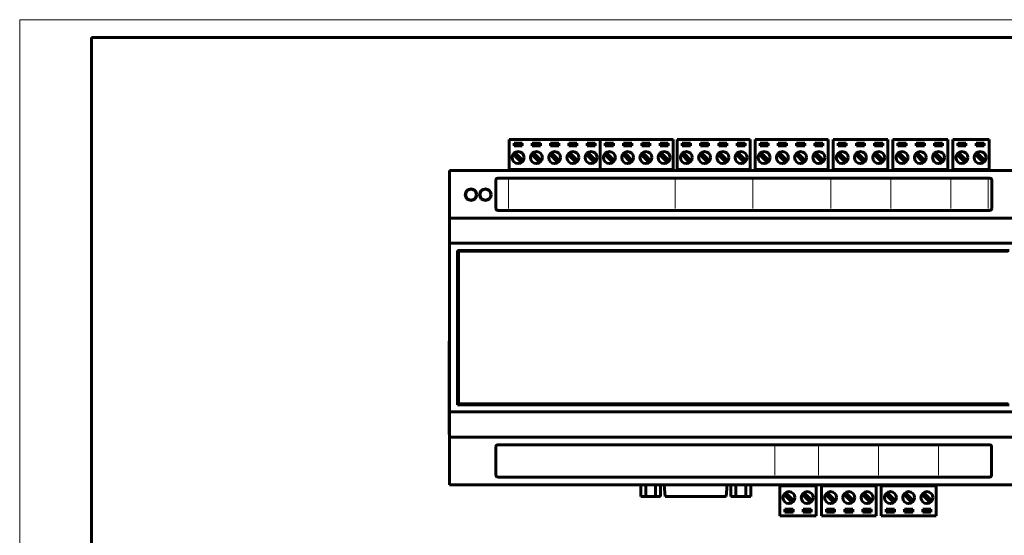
# Model space of a CAD drawing. Header units: millimetres. Extents: x 0 to 1680, y 0 to 297.
# Tile 2 of 12: x 0 to 274, y 153 to 297. Entities that reach past the tile are written whole.
import ezdxf

# ---------------------------------------------------------------- set-up
doc = ezdxf.new("R2010")
doc.units = ezdxf.units.MM
for name, pattern in [('K5LT32768', [0]), ('K5LT_BASIC', [0]), ('K5LT_THIN', [0])]:
    doc.linetypes.add(name, pattern=pattern)
doc.layers.add('Системный слой (1)', color=7, linetype='Continuous', true_color=0x909090)

# ---------------------------------------------------------------- blocks, each defined once
blk = doc.blocks.new('U0')
at = {"layer": 'Системный слой (1)', "color": 5, "linetype": 'K5LT_BASIC', "lineweight": 60, "true_color": 0x0000ff}
for p, q in [((119.62, 255.03), (136.2, 255.03)), ((181.92, 255.03), (183.02, 255.03)), ((203.34, 255.03), (204.67, 255.03)), ((224.99, 255.03), (226.41, 255.03)), ((241.65, 255.03), (243.06, 255.03)), ((258.3, 255.03), (259.72, 255.03)), ((269.88, 255.03), (277.62, 255.03))]:
    blk.add_line(p, q, dxfattribs=at)
blk = doc.blocks.new('U268')
at = {"color": 7, "linetype": 'K5LT_THIN', "lineweight": 18}
for p, q in [((0, 0), (0, 297)), ((0, 297), (420, 297))]:
    blk.add_line(p, q, dxfattribs=at)
at = {"color": 5, "linetype": 'K5LT_BASIC', "lineweight": 60, "true_color": 0x0000ff}
for p, q in [((20, 5), (20, 292)), ((20, 292), (415, 292))]:
    blk.add_line(p, q, dxfattribs=at)

msp = doc.modelspace()

# ---------------------------------------------------------------- linework, layer by layer
at = {"layer": 'Системный слой (1)', "color": 5, "linetype": 'K5LT_BASIC', "lineweight": 60, "true_color": 0x0000ff}
for p, q in [((136.2, 263.66), (136.2, 255.33)), ((136.2, 263.66), (161.6, 263.66)), ((136.2, 263.46), (136.2, 263.66)), ((161.6, 263.66), (161.6, 255.33)), ((161.6, 263.66), (181.92, 263.66)), ((161.6, 263.66), (161.6, 255.33)), ((181.92, 263.66), (181.92, 255.33)), ((183.02, 263.66), (183.02, 255.33)), ((183.02, 263.66), (203.34, 263.66)), ((183.02, 263.46), (183.02, 263.66)), ((203.34, 263.66), (203.34, 255.33)), ((204.67, 263.66), (204.67, 255.33)), ((204.67, 263.66), (224.99, 263.66)), ((204.67, 263.46), (204.67, 263.66)), ((224.99, 263.66), (224.99, 255.33)), ((226.41, 263.66), (226.41, 255.33)), ((226.41, 263.66), (241.65, 263.66)), ((226.41, 263.46), (226.41, 263.66)), ((241.65, 263.66), (241.65, 255.33)), ((243.06, 263.66), (243.06, 255.33)), ((243.06, 263.66), (258.3, 263.66)), ((243.06, 263.46), (243.06, 263.66)), ((258.3, 263.66), (258.3, 255.33)), ((259.72, 263.66), (259.72, 255.33)), ((259.72, 263.66), (269.88, 263.66)), ((259.72, 263.46), (259.72, 263.66)), ((269.88, 263.66), (269.88, 255.33)), ((137.6, 262.66), (137.6, 261.86)), ((139.87, 262.66), (137.6, 262.66)), ((137.6, 261.86), (139.87, 261.86)), ((139.85, 262.65), (137.62, 262.65)), ((137.62, 262.65), (137.62, 262.18)), ((137.62, 262.18), (139.85, 262.18)), ((137.62, 262.18), (137.62, 261.88)), ((137.62, 261.88), (139.85, 261.88)), ((139.85, 262.18), (139.85, 262.65)), ((139.85, 261.88), (139.85, 262.18)), ((139.87, 261.86), (139.87, 262.66)), ((144.95, 262.66), (142.68, 262.66)), ((142.68, 262.66), (142.68, 261.86)), ((142.68, 261.86), (144.95, 261.86)), ((144.93, 262.65), (142.7, 262.65)), ((142.7, 262.65), (142.7, 262.18)), ((142.7, 262.18), (144.93, 262.18)), ((142.7, 262.18), (142.7, 261.88)), ((142.7, 261.88), (144.93, 261.88)), ((144.93, 262.18), (144.93, 262.65)), ((144.93, 261.88), (144.93, 262.18)), ((144.95, 261.86), (144.95, 262.66)), ((150.03, 262.66), (147.76, 262.66)), ((147.76, 262.66), (147.76, 261.86)), ((147.76, 261.86), (150.03, 261.86)), ((147.78, 262.65), (147.78, 262.18)), ((150.01, 262.65), (147.78, 262.65)), ((147.78, 262.18), (147.78, 261.88)), ((147.78, 262.18), (150.01, 262.18)), ((147.78, 261.88), (150.01, 261.88)), ((150.01, 262.18), (150.01, 262.65)), ((150.01, 261.88), (150.01, 262.18)), ((150.03, 261.86), (150.03, 262.66)), ((155.11, 262.66), (152.84, 262.66)), ((152.84, 262.66), (152.84, 261.86)), ((152.84, 261.86), (155.11, 261.86)), ((155.09, 262.65), (152.86, 262.65)), ((152.86, 262.65), (152.86, 262.18)), ((152.86, 262.18), (155.09, 262.18)), ((152.86, 262.18), (152.86, 261.88)), ((152.86, 261.88), (155.09, 261.88)), ((155.09, 262.18), (155.09, 262.65)), ((155.09, 261.88), (155.09, 262.18)), ((155.11, 261.86), (155.11, 262.66)), ((157.92, 262.66), (157.92, 261.86)), ((160.19, 262.66), (157.92, 262.66)), ((157.92, 261.86), (160.19, 261.86)), ((157.94, 262.65), (157.94, 262.18)), ((160.17, 262.65), (157.94, 262.65)), ((157.94, 262.18), (160.17, 262.18)), ((157.94, 262.18), (157.94, 261.88)), ((157.94, 261.88), (160.17, 261.88)), ((160.17, 262.18), (160.17, 262.65)), ((160.17, 261.88), (160.17, 262.18)), ((160.19, 261.86), (160.19, 262.66)), ((163, 262.66), (163, 261.86)), ((165.27, 262.66), (163, 262.66)), ((163, 261.86), (165.27, 261.86)), ((165.25, 262.65), (163.02, 262.65)), ((163.02, 262.65), (163.02, 262.18)), ((163.02, 262.18), (165.25, 262.18)), ((163.02, 262.18), (163.02, 261.88)), ((163.02, 261.88), (165.25, 261.88)), ((165.25, 262.18), (165.25, 262.65)), ((165.25, 261.88), (165.25, 262.18)), ((165.27, 261.86), (165.27, 262.66)), ((170.35, 262.66), (168.08, 262.66)), ((168.08, 262.66), (168.08, 261.86)), ((168.08, 261.86), (170.35, 261.86)), ((170.33, 262.65), (168.1, 262.65)), ((168.1, 262.65), (168.1, 262.18)), ((168.1, 262.18), (170.33, 262.18)), ((168.1, 262.18), (168.1, 261.88)), ((168.1, 261.88), (170.33, 261.88)), ((170.33, 262.18), (170.33, 262.65)), ((170.33, 261.88), (170.33, 262.18)), ((170.35, 261.86), (170.35, 262.66)), ((175.43, 262.66), (173.16, 262.66)), ((173.16, 262.66), (173.16, 261.86)), ((173.16, 261.86), (175.43, 261.86)), ((173.18, 262.65), (173.18, 262.18)), ((175.41, 262.65), (173.18, 262.65)), ((173.18, 262.18), (173.18, 261.88)), ((173.18, 262.18), (175.41, 262.18)), ((173.18, 261.88), (175.41, 261.88)), ((175.41, 262.18), (175.41, 262.65)), ((175.41, 261.88), (175.41, 262.18)), ((175.43, 261.86), (175.43, 262.66)), ((180.51, 262.66), (178.24, 262.66)), ((178.24, 262.66), (178.24, 261.86)), ((178.24, 261.86), (180.51, 261.86)), ((180.49, 262.65), (178.26, 262.65)), ((178.26, 262.65), (178.26, 262.18)), ((178.26, 262.18), (180.49, 262.18)), ((178.26, 262.18), (178.26, 261.88)), ((178.26, 261.88), (180.49, 261.88)), ((180.49, 262.18), (180.49, 262.65)), ((180.49, 261.88), (180.49, 262.18)), ((180.51, 261.86), (180.51, 262.66)), ((184.42, 262.66), (184.42, 261.86)), ((186.69, 262.66), (184.42, 262.66)), ((184.42, 261.86), (186.69, 261.86)), ((186.67, 262.65), (184.44, 262.65)), ((184.44, 262.65), (184.44, 262.18)), ((184.44, 262.18), (186.67, 262.18)), ((184.44, 262.18), (184.44, 261.88)), ((184.44, 261.88), (186.67, 261.88)), ((186.67, 262.18), (186.67, 262.65)), ((186.67, 261.88), (186.67, 262.18)), ((186.69, 261.86), (186.69, 262.66)), ((191.77, 262.66), (189.5, 262.66)), ((189.5, 262.66), (189.5, 261.86)), ((189.5, 261.86), (191.77, 261.86)), ((191.75, 262.65), (189.52, 262.65)), ((189.52, 262.65), (189.52, 262.18)), ((189.52, 262.18), (191.75, 262.18)), ((189.52, 262.18), (189.52, 261.88)), ((189.52, 261.88), (191.75, 261.88)), ((191.75, 262.18), (191.75, 262.65)), ((191.75, 261.88), (191.75, 262.18)), ((191.77, 261.86), (191.77, 262.66)), ((196.85, 262.66), (194.58, 262.66)), ((194.58, 262.66), (194.58, 261.86)), ((194.58, 261.86), (196.85, 261.86)), ((194.6, 262.65), (194.6, 262.18)), ((196.83, 262.65), (194.6, 262.65)), ((194.6, 262.18), (194.6, 261.88)), ((194.6, 262.18), (196.83, 262.18)), ((194.6, 261.88), (196.83, 261.88)), ((196.83, 262.18), (196.83, 262.65)), ((196.83, 261.88), (196.83, 262.18)), ((196.85, 261.86), (196.85, 262.66)), ((201.93, 262.66), (199.66, 262.66)), ((199.66, 262.66), (199.66, 261.86)), ((199.66, 261.86), (201.93, 261.86)), ((201.91, 262.65), (199.68, 262.65)), ((199.68, 262.65), (199.68, 262.18)), ((199.68, 262.18), (201.91, 262.18)), ((199.68, 262.18), (199.68, 261.88)), ((199.68, 261.88), (201.91, 261.88)), ((201.91, 262.18), (201.91, 262.65)), ((201.91, 261.88), (201.91, 262.18)), ((201.93, 261.86), (201.93, 262.66)), ((206.08, 262.66), (206.08, 261.86)), ((208.35, 262.66), (206.08, 262.66)), ((206.08, 261.86), (208.35, 261.86)), ((208.32, 262.65), (206.09, 262.65)), ((206.09, 262.65), (206.09, 262.18)), ((206.09, 262.18), (208.32, 262.18)), ((206.09, 262.18), (206.09, 261.88)), ((206.09, 261.88), (208.32, 261.88)), ((208.32, 262.18), (208.32, 262.65)), ((208.32, 261.88), (208.32, 262.18)), ((208.35, 261.86), (208.35, 262.66)), ((213.43, 262.66), (211.16, 262.66)), ((211.16, 262.66), (211.16, 261.86)), ((211.16, 261.86), (213.43, 261.86)), ((213.4, 262.65), (211.17, 262.65)), ((211.17, 262.65), (211.17, 262.18)), ((211.17, 262.18), (213.4, 262.18)), ((211.17, 262.18), (211.17, 261.88)), ((211.17, 261.88), (213.4, 261.88)), ((213.4, 262.18), (213.4, 262.65)), ((213.4, 261.88), (213.4, 262.18)), ((213.43, 261.86), (213.43, 262.66)), ((218.51, 262.66), (216.24, 262.66)), ((216.24, 262.66), (216.24, 261.86)), ((216.24, 261.86), (218.51, 261.86)), ((216.25, 262.65), (216.25, 262.18)), ((218.48, 262.65), (216.25, 262.65)), ((216.25, 262.18), (216.25, 261.88)), ((216.25, 262.18), (218.48, 262.18)), ((216.25, 261.88), (218.48, 261.88)), ((218.48, 262.18), (218.48, 262.65)), ((218.48, 261.88), (218.48, 262.18)), ((218.51, 261.86), (218.51, 262.66)), ((223.59, 262.66), (221.32, 262.66)), ((221.32, 262.66), (221.32, 261.86)), ((221.32, 261.86), (223.59, 261.86)), ((223.56, 262.65), (221.33, 262.65)), ((221.33, 262.65), (221.33, 262.18)), ((221.33, 262.18), (223.56, 262.18)), ((221.33, 262.18), (221.33, 261.88)), ((221.33, 261.88), (223.56, 261.88)), ((223.56, 262.18), (223.56, 262.65)), ((223.56, 261.88), (223.56, 262.18)), ((223.59, 261.86), (223.59, 262.66)), ((227.81, 262.66), (227.81, 261.86)), ((230.08, 262.66), (227.81, 262.66)), ((227.81, 261.86), (230.08, 261.86)), ((230.06, 262.65), (227.83, 262.65)), ((227.83, 262.65), (227.83, 262.18)), ((227.83, 262.18), (230.06, 262.18)), ((227.83, 262.18), (227.83, 261.88)), ((227.83, 261.88), (230.06, 261.88)), ((230.06, 262.18), (230.06, 262.65)), ((230.06, 261.88), (230.06, 262.18)), ((230.08, 261.86), (230.08, 262.66)), ((235.16, 262.66), (232.89, 262.66)), ((232.89, 262.66), (232.89, 261.86)), ((232.89, 261.86), (235.16, 261.86)), ((235.14, 262.65), (232.91, 262.65)), ((232.91, 262.65), (232.91, 262.18)), ((232.91, 262.18), (235.14, 262.18)), ((232.91, 262.18), (232.91, 261.88)), ((232.91, 261.88), (235.14, 261.88)), ((235.14, 262.18), (235.14, 262.65)), ((235.14, 261.88), (235.14, 262.18)), ((235.16, 261.86), (235.16, 262.66)), ((240.24, 262.66), (237.97, 262.66)), ((237.97, 262.66), (237.97, 261.86)), ((237.97, 261.86), (240.24, 261.86)), ((237.99, 262.65), (237.99, 262.18)), ((240.22, 262.65), (237.99, 262.65)), ((237.99, 262.18), (237.99, 261.88)), ((237.99, 262.18), (240.22, 262.18)), ((237.99, 261.88), (240.22, 261.88)), ((240.22, 262.18), (240.22, 262.65)), ((240.22, 261.88), (240.22, 262.18)), ((240.24, 261.86), (240.24, 262.66)), ((244.47, 262.66), (244.47, 261.86)), ((246.74, 262.66), (244.47, 262.66)), ((244.47, 261.86), (246.74, 261.86)), ((246.71, 262.65), (244.48, 262.65)), ((244.48, 262.65), (244.48, 262.18)), ((244.48, 262.18), (246.71, 262.18)), ((244.48, 262.18), (244.48, 261.88)), ((244.48, 261.88), (246.71, 261.88)), ((246.71, 262.18), (246.71, 262.65)), ((246.71, 261.88), (246.71, 262.18)), ((246.74, 261.86), (246.74, 262.66)), ((251.82, 262.66), (249.55, 262.66)), ((249.55, 262.66), (249.55, 261.86)), ((249.55, 261.86), (251.82, 261.86)), ((251.79, 262.65), (249.56, 262.65)), ((249.56, 262.65), (249.56, 262.18)), ((249.56, 262.18), (251.79, 262.18)), ((249.56, 262.18), (249.56, 261.88)), ((249.56, 261.88), (251.79, 261.88)), ((251.79, 262.18), (251.79, 262.65)), ((251.79, 261.88), (251.79, 262.18)), ((251.82, 261.86), (251.82, 262.66)), ((256.9, 262.66), (254.63, 262.66)), ((254.63, 262.66), (254.63, 261.86)), ((254.63, 261.86), (256.9, 261.86)), ((254.64, 262.65), (254.64, 262.18)), ((256.87, 262.65), (254.64, 262.65)), ((254.64, 262.18), (254.64, 261.88)), ((254.64, 262.18), (256.87, 262.18)), ((254.64, 261.88), (256.87, 261.88)), ((256.87, 262.18), (256.87, 262.65)), ((256.87, 261.88), (256.87, 262.18)), ((256.9, 261.86), (256.9, 262.66)), ((261.12, 262.66), (261.12, 261.86)), ((263.39, 262.66), (261.12, 262.66)), ((261.12, 261.86), (263.39, 261.86)), ((263.37, 262.65), (261.14, 262.65)), ((261.14, 262.65), (261.14, 262.18)), ((261.14, 262.18), (263.37, 262.18)), ((261.14, 262.18), (261.14, 261.88)), ((261.14, 261.88), (263.37, 261.88)), ((263.37, 262.18), (263.37, 262.65)), ((263.37, 261.88), (263.37, 262.18)), ((263.39, 261.86), (263.39, 262.66)), ((268.47, 262.66), (266.2, 262.66)), ((266.2, 262.66), (266.2, 261.86)), ((266.2, 261.86), (268.47, 261.86)), ((268.45, 262.65), (266.22, 262.65)), ((266.22, 262.65), (266.22, 262.18)), ((266.22, 262.18), (268.45, 262.18)), ((266.22, 262.18), (266.22, 261.88)), ((266.22, 261.88), (268.45, 261.88)), ((268.45, 262.18), (268.45, 262.65)), ((268.45, 261.88), (268.45, 262.18)), ((268.47, 261.86), (268.47, 262.66)), ((137.36, 259.54), (139.66, 257.24)), ((140.12, 257.7), (137.82, 260)), ((142.44, 259.54), (144.74, 257.24)), ((145.2, 257.7), (142.9, 260)), ((147.52, 259.54), (149.82, 257.24)), ((150.28, 257.7), (147.98, 260)), ((152.6, 259.54), (154.9, 257.24)), ((155.36, 257.7), (153.06, 260)), ((157.68, 259.54), (159.98, 257.24)), ((160.44, 257.7), (158.14, 260)), ((162.76, 259.54), (165.06, 257.24)), ((165.52, 257.7), (163.22, 260)), ((167.84, 259.54), (170.14, 257.24)), ((170.6, 257.7), (168.3, 260)), ((172.92, 259.54), (175.22, 257.24)), ((175.68, 257.7), (173.38, 260)), ((178, 259.54), (180.3, 257.24)), ((180.76, 257.7), (178.46, 260)), ((184.18, 259.54), (186.48, 257.24)), ((186.94, 257.7), (184.63, 260)), ((189.26, 259.54), (191.56, 257.24)), ((192.02, 257.7), (189.71, 260)), ((194.34, 259.54), (196.64, 257.24)), ((197.1, 257.7), (194.79, 260)), ((199.42, 259.54), (201.72, 257.24)), ((202.18, 257.7), (199.87, 260)), ((205.83, 259.54), (208.13, 257.24)), ((208.59, 257.7), (206.29, 260)), ((210.91, 259.54), (213.21, 257.24)), ((213.67, 257.7), (211.37, 260)), ((215.99, 259.54), (218.29, 257.24)), ((218.75, 257.7), (216.45, 260)), ((221.07, 259.54), (223.37, 257.24)), ((223.83, 257.7), (221.53, 260)), ((227.57, 259.54), (229.87, 257.24)), ((230.33, 257.7), (228.02, 260)), ((232.65, 259.54), (234.95, 257.24)), ((235.41, 257.7), (233.1, 260)), ((237.73, 259.54), (240.03, 257.24)), ((240.49, 257.7), (238.18, 260)), ((244.22, 259.54), (246.53, 257.24)), ((246.98, 257.7), (244.68, 260)), ((249.3, 259.54), (251.61, 257.24)), ((252.06, 257.7), (249.76, 260)), ((254.38, 259.54), (256.69, 257.24)), ((257.14, 257.7), (254.84, 260)), ((260.88, 259.54), (263.18, 257.24)), ((263.64, 257.7), (261.34, 260)), ((265.96, 259.54), (268.26, 257.24)), ((268.72, 257.7), (266.42, 260)), ((119.62, 215.28), (119.62, 255.03)), ((119.62, 241.78), (119.62, 255.03)), ((277.62, 255.03), (119.62, 255.03)), ((136.2, 255.33), (161.6, 255.33)), ((136.2, 255.33), (136.2, 255.03)), ((139.76, 255.03), (139.76, 255.33)), ((141.26, 255.03), (141.26, 255.33)), ((156.58, 255.33), (156.58, 255.03)), ((158.08, 255.33), (158.08, 255.03)), ((161.6, 255.33), (181.92, 255.33)), ((161.6, 255.33), (161.6, 255.03)), ((161.6, 255.03), (161.6, 255.33)), ((165.16, 255.03), (165.16, 255.33)), ((166.66, 255.03), (166.66, 255.33)), ((176.9, 255.33), (176.9, 255.03)), ((178.4, 255.33), (178.4, 255.03)), ((181.92, 255.03), (181.92, 255.33)), ((183.02, 255.33), (203.34, 255.33)), ((183.02, 255.33), (183.02, 255.03)), ((186.57, 255.03), (186.57, 255.33)), ((188.07, 255.03), (188.07, 255.33)), ((198.32, 255.33), (198.32, 255.03)), ((199.82, 255.33), (199.82, 255.03)), ((203.34, 255.03), (203.34, 255.33)), ((204.67, 255.33), (224.99, 255.33)), ((204.67, 255.33), (204.67, 255.03)), ((208.23, 255.03), (208.23, 255.33)), ((209.73, 255.03), (209.73, 255.33)), ((219.97, 255.33), (219.97, 255.03)), ((221.47, 255.33), (221.47, 255.03)), ((224.99, 255.03), (224.99, 255.33)), ((226.41, 255.33), (241.65, 255.33)), ((226.41, 255.33), (226.41, 255.03)), ((229.96, 255.03), (229.96, 255.33)), ((231.46, 255.03), (231.46, 255.33)), ((236.63, 255.33), (236.63, 255.03)), ((238.13, 255.33), (238.13, 255.03)), ((241.65, 255.03), (241.65, 255.33)), ((243.06, 255.33), (258.3, 255.33)), ((243.06, 255.33), (243.06, 255.03)), ((246.62, 255.03), (246.62, 255.33)), ((248.12, 255.03), (248.12, 255.33)), ((253.28, 255.33), (253.28, 255.03)), ((254.78, 255.33), (254.78, 255.03)), ((258.3, 255.03), (258.3, 255.33)), ((259.72, 255.33), (269.88, 255.33)), ((259.72, 255.33), (259.72, 255.03)), ((264.86, 255.33), (264.86, 255.03)), ((266.36, 255.33), (266.36, 255.03)), ((269.88, 255.03), (269.88, 255.33)), ((132.56, 252.41), (132.56, 244.41)), ((270.06, 252.91), (133.06, 252.91)), ((270.56, 244.41), (270.56, 252.41)), ((277.62, 241.78), (119.62, 241.78)), ((119.62, 234.78), (119.62, 241.78)), ((133.06, 243.91), (270.06, 243.91)), ((277.62, 234.78), (119.62, 234.78)), ((119.62, 187.78), (119.62, 234.78)), ((275.37, 232.78), (121.87, 232.78)), ((121.87, 232.78), (121.87, 189.78)), ((275.12, 232.53), (122.12, 232.53)), ((122.12, 232.53), (122.12, 190.03)), ((119.62, 207.53), (119.52, 207.53)), ((119.52, 207.03), (119.52, 207.53)), ((119.52, 182.03), (119.52, 207.03)), ((119.62, 207.03), (119.62, 207.53)), ((119.62, 182.03), (119.62, 207.03)), ((121.87, 189.78), (275.37, 189.78)), ((122.12, 190.03), (275.12, 190.03)), ((119.62, 180.78), (119.62, 187.78)), ((277.62, 187.78), (119.62, 187.78)), ((119.52, 181.53), (119.52, 182.03)), ((119.62, 181.53), (119.52, 181.53)), ((119.62, 181.53), (119.62, 182.03)), ((119.62, 167.53), (119.62, 181.53)), ((119.62, 167.53), (119.62, 180.78)), ((277.62, 180.78), (119.62, 180.78)), ((132.54, 178.16), (132.54, 170.16)), ((270.04, 178.66), (133.04, 178.66)), ((270.54, 170.16), (270.54, 178.16)), ((277.62, 167.53), (119.62, 167.53)), ((133.04, 169.66), (270.04, 169.66)), ((172.85, 164.28), (172.85, 167.53)), ((174.24, 164.28), (174.24, 167.53)), ((177.01, 164.28), (177.01, 167.53)), ((178.4, 164.28), (178.4, 167.53)), ((179.69, 164.28), (179.4, 167.53)), ((196.67, 164.28), (196.95, 167.53)), ((197.96, 164.28), (197.96, 167.53)), ((199.34, 164.28), (199.34, 167.53)), ((202.12, 164.28), (202.12, 167.53)), ((203.5, 164.28), (203.5, 167.53)), ((211.58, 167.53), (211.58, 167.23)), ((221.74, 167.23), (211.58, 167.23)), ((211.58, 158.9), (211.58, 167.23)), ((215.1, 167.23), (215.1, 167.53)), ((216.6, 167.23), (216.6, 167.53)), ((221.74, 167.23), (221.74, 167.53)), ((221.74, 158.9), (221.74, 167.23)), ((223.16, 167.53), (223.16, 167.23)), ((238.4, 167.23), (223.16, 167.23)), ((223.16, 158.9), (223.16, 167.23)), ((226.68, 167.23), (226.68, 167.53)), ((228.18, 167.23), (228.18, 167.53)), ((233.34, 167.53), (233.34, 167.23)), ((234.84, 167.53), (234.84, 167.23)), ((238.4, 167.23), (238.4, 167.53)), ((238.4, 158.9), (238.4, 167.23)), ((239.82, 167.53), (239.82, 167.23)), ((255.06, 167.23), (239.82, 167.23)), ((239.82, 158.9), (239.82, 167.23)), ((243.34, 167.23), (243.34, 167.53)), ((244.84, 167.23), (244.84, 167.53)), ((250, 167.53), (250, 167.23)), ((251.5, 167.53), (251.5, 167.23)), ((255.06, 167.23), (255.06, 167.53)), ((255.06, 158.9), (255.06, 167.23)), ((212.74, 164.86), (215.05, 162.56)), ((215.5, 163.02), (213.2, 165.32)), ((217.82, 164.86), (220.13, 162.56)), ((220.58, 163.02), (218.28, 165.32)), ((224.32, 164.86), (226.62, 162.56)), ((227.08, 163.02), (224.78, 165.32)), ((229.4, 164.86), (231.7, 162.56)), ((232.16, 163.02), (229.86, 165.32)), ((234.48, 164.86), (236.78, 162.56)), ((237.24, 163.02), (234.94, 165.32)), ((240.98, 164.86), (243.28, 162.56)), ((243.74, 163.02), (241.43, 165.32)), ((246.06, 164.86), (248.36, 162.56)), ((248.82, 163.02), (246.51, 165.32)), ((251.14, 164.86), (253.44, 162.56)), ((253.9, 163.02), (251.59, 165.32)), ((174.24, 164.28), (172.85, 164.28)), ((177.01, 164.28), (174.24, 164.28)), ((178.4, 164.28), (177.01, 164.28)), ((182.64, 164.28), (179.69, 164.28)), ((193.72, 164.28), (182.64, 164.28)), ((196.67, 164.28), (193.72, 164.28)), ((197.96, 164.28), (199.34, 164.28)), ((199.34, 164.28), (202.12, 164.28)), ((202.12, 164.28), (203.5, 164.28)), ((215.26, 160.7), (212.99, 160.7)), ((212.99, 160.7), (212.99, 159.9)), ((212.99, 159.9), (215.26, 159.9)), ((213.01, 160.68), (213.01, 160.38)), ((215.24, 160.68), (213.01, 160.68)), ((213.01, 160.38), (213.01, 159.92)), ((215.24, 160.38), (213.01, 160.38)), ((213.01, 159.92), (215.24, 159.92)), ((215.24, 160.38), (215.24, 160.68)), ((215.24, 159.92), (215.24, 160.38)), ((215.26, 159.9), (215.26, 160.7)), ((218.07, 160.7), (218.07, 159.9)), ((220.34, 160.7), (218.07, 160.7)), ((218.07, 159.9), (220.34, 159.9)), ((218.09, 160.68), (218.09, 160.38)), ((220.32, 160.68), (218.09, 160.68)), ((218.09, 160.38), (218.09, 159.92)), ((220.32, 160.38), (218.09, 160.38)), ((218.09, 159.92), (220.32, 159.92)), ((220.32, 160.38), (220.32, 160.68)), ((220.32, 159.92), (220.32, 160.38)), ((220.34, 159.9), (220.34, 160.7)), ((221.74, 159.1), (221.74, 158.9)), ((226.83, 160.7), (224.56, 160.7)), ((224.56, 160.7), (224.56, 159.9)), ((224.56, 159.9), (226.83, 159.9)), ((226.82, 160.68), (224.59, 160.68)), ((224.59, 160.68), (224.59, 160.38)), ((224.59, 160.38), (224.59, 159.92)), ((226.82, 160.38), (224.59, 160.38)), ((224.59, 159.92), (226.82, 159.92)), ((226.82, 160.38), (226.82, 160.68)), ((226.82, 159.92), (226.82, 160.38)), ((226.83, 159.9), (226.83, 160.7)), ((231.91, 160.7), (229.64, 160.7)), ((229.64, 160.7), (229.64, 159.9)), ((229.64, 159.9), (231.91, 159.9)), ((229.67, 160.68), (229.67, 160.38)), ((231.9, 160.68), (229.67, 160.68)), ((229.67, 160.38), (229.67, 159.92)), ((231.9, 160.38), (229.67, 160.38)), ((229.67, 159.92), (231.9, 159.92)), ((231.9, 160.38), (231.9, 160.68)), ((231.9, 159.92), (231.9, 160.38)), ((231.91, 159.9), (231.91, 160.7)), ((234.72, 160.7), (234.72, 159.9)), ((236.99, 160.7), (234.72, 160.7)), ((234.72, 159.9), (236.99, 159.9)), ((234.75, 160.68), (234.75, 160.38)), ((236.98, 160.68), (234.75, 160.68)), ((234.75, 160.38), (234.75, 159.92)), ((236.98, 160.38), (234.75, 160.38)), ((234.75, 159.92), (236.98, 159.92)), ((236.98, 160.38), (236.98, 160.68)), ((236.98, 159.92), (236.98, 160.38)), ((236.99, 159.9), (236.99, 160.7)), ((238.4, 159.1), (238.4, 158.9)), ((243.49, 160.7), (241.22, 160.7)), ((241.22, 160.7), (241.22, 159.9)), ((241.22, 159.9), (243.49, 159.9)), ((243.47, 160.68), (241.24, 160.68)), ((241.24, 160.68), (241.24, 160.38)), ((241.24, 160.38), (241.24, 159.92)), ((243.47, 160.38), (241.24, 160.38)), ((241.24, 159.92), (243.47, 159.92)), ((243.47, 160.38), (243.47, 160.68)), ((243.47, 159.92), (243.47, 160.38)), ((243.49, 159.9), (243.49, 160.7)), ((248.57, 160.7), (246.3, 160.7)), ((246.3, 160.7), (246.3, 159.9)), ((246.3, 159.9), (248.57, 159.9)), ((246.32, 160.68), (246.32, 160.38)), ((248.55, 160.68), (246.32, 160.68)), ((246.32, 160.38), (246.32, 159.92)), ((248.55, 160.38), (246.32, 160.38)), ((246.32, 159.92), (248.55, 159.92)), ((248.55, 160.38), (248.55, 160.68)), ((248.55, 159.92), (248.55, 160.38)), ((248.57, 159.9), (248.57, 160.7)), ((251.38, 160.7), (251.38, 159.9)), ((253.65, 160.7), (251.38, 160.7)), ((251.38, 159.9), (253.65, 159.9)), ((251.4, 160.68), (251.4, 160.38)), ((253.63, 160.68), (251.4, 160.68)), ((251.4, 160.38), (251.4, 159.92)), ((253.63, 160.38), (251.4, 160.38)), ((251.4, 159.92), (253.63, 159.92)), ((253.63, 160.38), (253.63, 160.68)), ((253.63, 159.92), (253.63, 160.38)), ((253.65, 159.9), (253.65, 160.7)), ((255.06, 159.1), (255.06, 158.9)), ((221.74, 158.9), (211.58, 158.9)), ((238.4, 158.9), (223.16, 158.9)), ((255.06, 158.9), (239.82, 158.9))]:
    msp.add_line(p, q, dxfattribs=at)
at = {"layer": 'Системный слой (1)', "color": 8, "linetype": 'K5LT32768', "lineweight": 15, "true_color": 0x808080}
for p, q in [((132.56, 252.41), (132.56, 244.41)), ((270.06, 252.91), (133.06, 252.91)), ((270.56, 244.41), (270.56, 252.41)), ((133.06, 243.91), (270.06, 243.91)), ((132.54, 178.16), (132.54, 170.16)), ((270.04, 178.66), (133.04, 178.66)), ((270.54, 170.16), (270.54, 178.16)), ((133.04, 169.66), (270.04, 169.66))]:
    msp.add_line(p, q, dxfattribs=at)
at = {"layer": 'Системный слой (1)', "color": 7, "linetype": 'K5LT_THIN', "lineweight": 18}
for p, q in [((136.06, 252.41), (136.06, 244.41)), ((182.41, 252.41), (182.41, 244.41)), ((204.11, 252.41), (204.11, 244.41)), ((225.81, 252.41), (225.81, 244.41)), ((242.51, 252.41), (242.51, 244.41)), ((259.21, 252.41), (259.21, 244.41)), ((269.56, 252.41), (269.56, 244.41)), ((210.19, 178.16), (210.19, 170.16)), ((222.39, 178.16), (222.39, 170.16)), ((239.09, 178.16), (239.09, 170.16)), ((255.79, 178.16), (255.79, 170.16))]:
    msp.add_line(p, q, dxfattribs=at)
at = {"layer": 'Системный слой (1)', "color": 5, "linetype": 'K5LT_BASIC', "lineweight": 60, "true_color": 0x0000ff}
for centre, radius in [((138.74, 258.62), 1.66), ((143.82, 258.62), 1.66), ((148.9, 258.62), 1.66), ((153.98, 258.62), 1.66), ((159.06, 258.62), 1.66), ((164.14, 258.62), 1.66), ((169.22, 258.62), 1.66), ((174.3, 258.62), 1.66), ((179.38, 258.62), 1.66), ((185.56, 258.62), 1.66), ((190.64, 258.62), 1.66), ((195.72, 258.62), 1.66), ((200.8, 258.62), 1.66), ((207.21, 258.62), 1.66), ((212.29, 258.62), 1.66), ((217.37, 258.62), 1.66), ((222.45, 258.62), 1.66), ((228.95, 258.62), 1.66), ((234.03, 258.62), 1.66), ((239.11, 258.62), 1.66), ((245.6, 258.62), 1.66), ((250.68, 258.62), 1.66), ((255.76, 258.62), 1.66), ((262.26, 258.62), 1.66), ((267.34, 258.62), 1.66), ((125.62, 248.28), 1.6), ((125.62, 248.28), 1.5), ((129.62, 248.28), 1.6), ((129.62, 248.28), 1.5), ((214.12, 163.94), 1.66), ((219.2, 163.94), 1.66), ((225.7, 163.94), 1.66), ((230.78, 163.94), 1.66), ((235.86, 163.94), 1.66), ((242.36, 163.94), 1.66), ((247.44, 163.94), 1.66), ((252.52, 163.94), 1.66)]:
    msp.add_circle(centre, radius, dxfattribs=at)
for centre, start, end in [((133.06, 252.41), 90, 180), ((270.06, 252.41), 0, 90), ((133.06, 244.41), 180, 270), ((270.06, 244.41), 270, 0), ((133.04, 178.16), 90, 180), ((270.04, 178.16), 0, 90), ((133.04, 170.16), 180, 270), ((270.04, 170.16), 270, 0)]:
    msp.add_arc(centre, 0.5, start, end, dxfattribs=at)
at = {"layer": 'Системный слой (1)', "color": 8, "linetype": 'K5LT32768', "lineweight": 15, "true_color": 0x808080}
for centre, start, end in [((133.06, 252.41), 90, 180), ((270.06, 252.41), 0, 90), ((133.06, 244.41), 180, 270), ((270.06, 244.41), 270, 0), ((133.04, 178.16), 90, 180), ((270.04, 178.16), 0, 90), ((133.04, 170.16), 180, 270), ((270.04, 170.16), 270, 0)]:
    msp.add_arc(centre, 0.5, start, end, dxfattribs=at)

# ---------------------------------------------------------------- block references
msp.add_blockref('U268', (0, 0))
at = {"layer": 'Системный слой (1)'}
msp.add_blockref('U0', (0, 0), dxfattribs=at)

doc.saveas('drawing.dxf')
